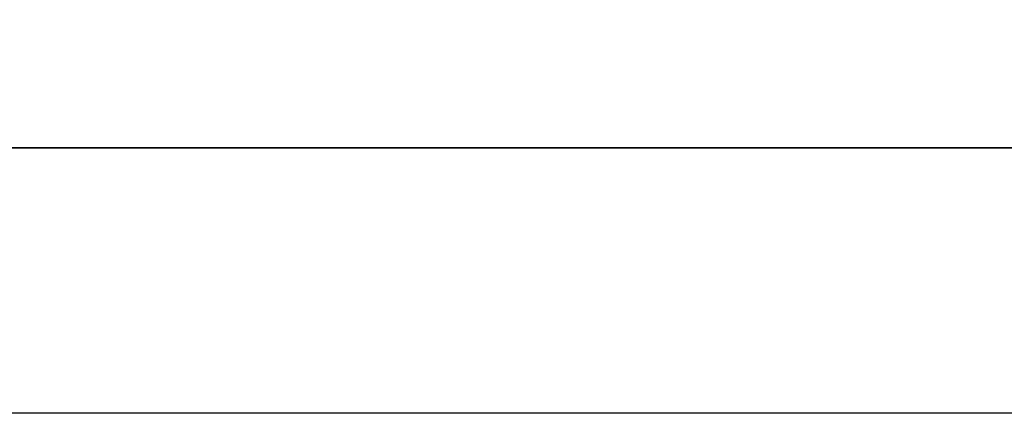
# Model space of a CAD drawing. Header units: centimetres. Extents: x -15121 to 30567, y -60641 to 0.
# Tile 210 of 256: x 8175 to 10370, y -24429 to -23530. Entities that reach past the tile are written whole.
import ezdxf

# ---------------------------------------------------------------- set-up
doc = ezdxf.new("R2010")
doc.units = ezdxf.units.CM
doc.header["$LTSCALE"] = 60
doc.layers.add('A Obramowanie', color=7, linetype='Continuous', lineweight=15, plot=False)
doc.layers.add('AIKA lampy i wyłaczniki2', color=150, linetype='Continuous')
doc.layers.add('AIKA widokowe', color=7, linetype='Continuous')

msp = doc.modelspace()

# ---------------------------------------------------------------- linework, layer by layer
at = {"layer": 'A Obramowanie', "transparency": 33554610}
msp.add_lwpolyline([(10389.0664, -25975.0194), (8155.9272, -25975.0194), (8155.9272, -24408.9094), (10389.0664, -24408.9094)], close=True, dxfattribs=at)
at = {"layer": 'AIKA lampy i wyłaczniki2', "color": 2}
msp.add_lwpolyline([(642.021, -23816.6307), (17422.067, -23816.6307), (17422.067, -28369.2106), (642.021, -28369.2106)], close=True, dxfattribs=at)
at = {"layer": 'AIKA widokowe', "color": 2}
for points in [[(642.021, -19840.8615), (13335.1719, -19840.8615), (13335.1719, -23816.6307), (642.021, -23816.6307)], [(642.021, -23816.6307), (17422.067, -23816.6307), (17422.067, -27792.3999), (642.021, -27792.3999)], [(3689.6487, -23816.6307), (17422.067, -23816.6307), (17422.067, -24408.9094), (3689.6487, -24408.9094)]]:
    msp.add_lwpolyline(points, close=True, dxfattribs=at)

doc.saveas('drawing.dxf')
